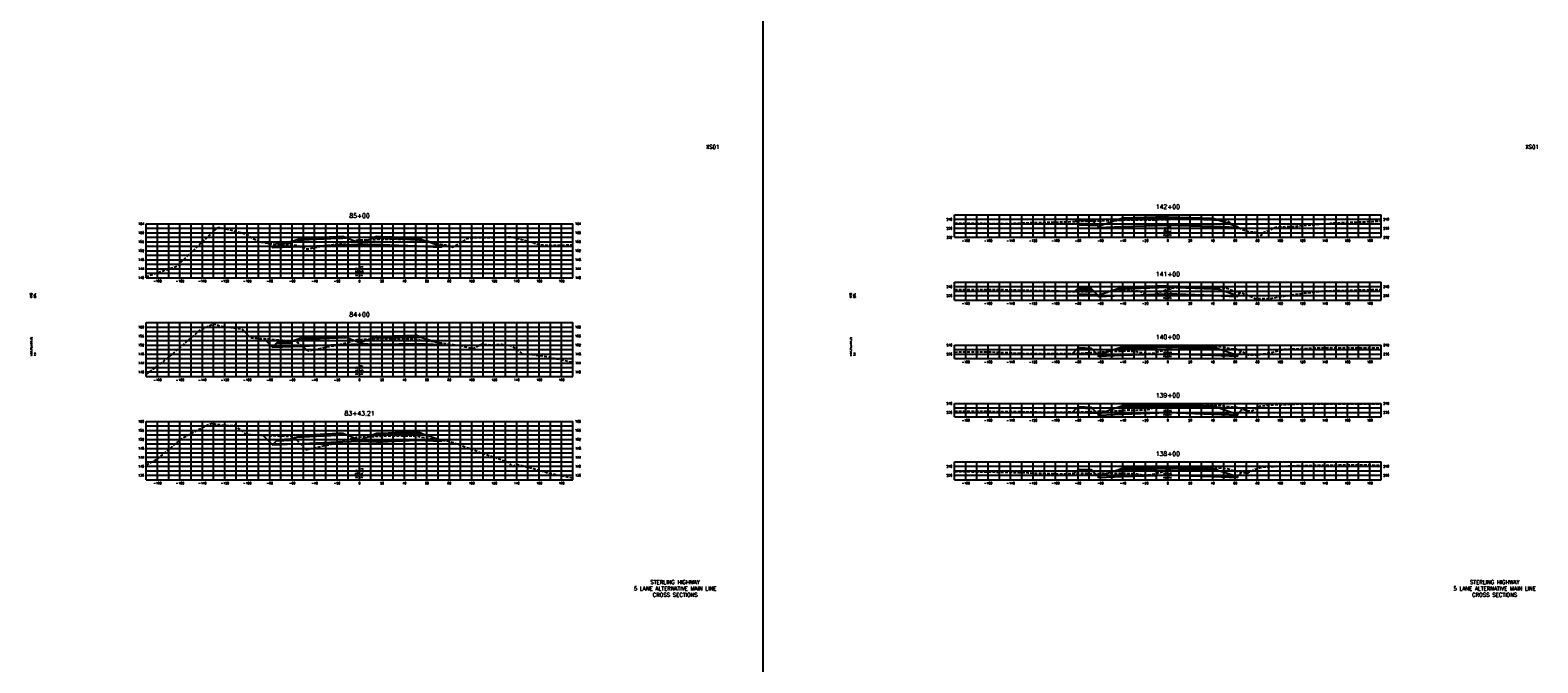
# Model space of a CAD drawing. Extents: x 37 to 10140, y -1968 to 9206.
# Tile 52 of 105: x 1497 to 2840, y 3597 to 4160. Entities that reach past the tile are written whole.
import ezdxf
from ezdxf.enums import TextEntityAlignment as Align

# ---------------------------------------------------------------- set-up
doc = ezdxf.new("R2010")
doc.units = 0
doc.header["$LTSCALE"] = 20
doc.header["$MEASUREMENT"] = 0
doc.linetypes.add('HIDDEN_050%', pattern=[0.1875, 0.125, -0.0625])
doc.layers.get('0').update_dxf_attribs({"color": 101})
for name, color, linetype in [('S-AT-TXT175', 6, 'Continuous'), ('S-AT-TXT80', 1, 'Continuous'), ('XDATUM', 3, 'Continuous'), ('XEG', 1, 'HIDDEN_050%'), ('XFG', 2, 'Continuous'), ('XGRID', 251, 'Continuous'), ('XGRIDT', 2, 'Continuous'), ('XREF-BORDER', 7, 'Continuous')]:
    doc.layers.add(name, color=color, linetype=linetype)
doc.styles.add('L100', font='simplex.shx', dxfattribs={"height": 2})
doc.styles.add('L175', font='ROMANSM.shx', dxfattribs={"height": 3.5})
doc.styles.add('L80', font='ROMANSM.shx', dxfattribs={"height": 1.6})

# ---------------------------------------------------------------- blocks, each defined once
blk = doc.blocks.new('03025_00_att1')
at = {"layer": 'S-AT-TXT175', "style": 'L175'}
for tag, p in [('NUM', (32.402, 20.822)), ('LINE1', (30.64, 1.444)), ('LINE2', (30.64, 1.161)), ('LINE3', (30.64, 0.877))]:
    blk.add_attdef(tag, text='', height=0.175, dxfattribs=at).set_placement(p, align=Align.CENTER)
at = {"layer": 'S-AT-TXT80', "style": 'L80'}
for tag, p in [('DESIGNED', (2.094, 14.201)), ('CHECKED', (2.265, 14.201)), ('DRAFTED', (2.436, 14.201)), ('PCTB', (2.094, 11.605)), ('PSCALE', (2.265, 11.605)), ('PVIEW', (2.436, 11.605))]:
    blk.add_attdef(tag, p, '', height=0.08, rotation=90, dxfattribs=at)

msp = doc.modelspace()

# ---------------------------------------------------------------- linework, layer by layer
msp.add_line((2149.1, 7231), (2149.1, -1819.5))
at = {"layer": 'XDATUM', "flags": 128}
for points in [[(2427.9, 3990), (2430, 3992.1), (2430, 3987.1), (2447.2, 3986.4), (2448, 3985.6), (2448, 3984.7), (2470, 3985.6), (2510, 3986.9), (2550, 3985.6), (2572, 3984.7), (2572, 3985.6), (2572.7, 3984.9)], [(1708.6, 3970.6), (1712.4, 3966.8), (1739, 3967.8), (1771, 3969.1), (1775, 3969.3), (1790, 3969.9), (1805, 3969.3), (1809, 3969.1), (1841, 3968.1), (1863, 3967.2), (1863, 3968.1), (1864.5, 3969.6)], [(2427, 3927.7), (2430, 3930.7), (2430, 3925.7), (2447.2, 3925), (2448, 3924.2), (2448, 3923.3), (2470, 3924.2), (2510, 3925.5), (2550, 3924.2), (2572, 3923.3), (2572, 3924.2), (2574.6, 3926.9)], [(1704.8, 3885.7), (1712.4, 3878.1), (1739, 3879.1), (1771, 3880.4), (1775, 3880.6), (1790, 3881.2), (1805, 3880.6), (1809, 3880.4), (1841, 3881), (1863, 3880.1), (1863, 3881), (1863.8, 3881.8)], [(2425.2, 3872.6), (2430, 3877.4), (2430, 3872.4), (2447.2, 3871.8), (2448, 3871), (2448, 3870.1), (2470, 3871), (2510, 3872.2), (2550, 3871), (2572, 3870.1), (2572, 3871), (2575.6, 3874.5)], [(2425.4, 3820.4), (2430, 3825), (2430, 3820), (2447.2, 3819.3), (2448, 3818.5), (2448, 3817.6), (2470, 3818.5), (2510, 3819.8), (2550, 3818.5), (2572, 3817.6), (2572, 3818.5), (2576.5, 3823)], [(1703.7, 3799.8), (1712.4, 3791.1), (1739, 3792.2), (1771, 3793.7), (1775, 3793.9), (1790, 3794.5), (1805, 3793.9), (1809, 3793.7), (1841, 3795.3), (1863, 3794.4), (1863, 3795.3), (1863, 3795.3)], [(2426.5, 3765.8), (2430, 3769.3), (2430, 3764.3), (2447.2, 3763.7), (2448, 3762.9), (2448, 3762), (2470, 3762.9), (2510, 3764.1), (2550, 3762.9), (2572, 3762), (2572, 3762.9), (2575.9, 3766.8)]]:
    msp.add_lwpolyline(points, dxfattribs=at)
at = {"layer": 'XEG', "flags": 128}
for points in [[(2320, 3988.6), (2321.5, 3988.6), (2346.7, 3988.4), (2369.7, 3988.3), (2387.6, 3989), (2389.6, 3989), (2411.4, 3989.5), (2416.1, 3989.7), (2431.9, 3990.1), (2437.4, 3990.3), (2441.5, 3990.5), (2453.3, 3990.8), (2464.2, 3991), (2474.8, 3991.5), (2476.5, 3991.6), (2483.3, 3991.6), (2483.8, 3991.6), (2496.7, 3991.5), (2498.1, 3991.6), (2499.6, 3991.6), (2509.6, 3991.9), (2510, 3991.9), (2523.2, 3992.4), (2526.3, 3992.5), (2536.6, 3992.8), (2538.3, 3992.9), (2549.3, 3992.4), (2550.9, 3992.4), (2551.9, 3992.3), (2558.8, 3991.9), (2560.9, 3991.2), (2561.5, 3991.2), (2562.4, 3990.8), (2569.6, 3986.5), (2578.6, 3981.9), (2582.2, 3981.1), (2587.7, 3980.8), (2587.8, 3980.8), (2589.2, 3978.2), (2590.1, 3976.7), (2590.2, 3976.6), (2594, 3978.3), (2594.1, 3978.5), (2595.6, 3980.4), (2599.8, 3982.1), (2606.3, 3985.1), (2614.1, 3985.4), (2625.4, 3986), (2655, 3988.5), (2658, 3988.7), (2658.7, 3988.8), (2700, 3990.4)], [(1600, 3941), (1601, 3941.2), (1627.2, 3950.3), (1648.8, 3970.7), (1664.1, 3985), (1673.2, 3982.8), (1685.4, 3979.8), (1690, 3978.4), (1691.5, 3976.9), (1701.5, 3971.7), (1705.9, 3971), (1715.1, 3969.7), (1728.5, 3969.6), (1734.1, 3968.9), (1742.5, 3965.8), (1743.8, 3965.6), (1750.1, 3966.8), (1760.6, 3968.9), (1766.8, 3969.6), (1780.6, 3971.7), (1784, 3972.7), (1786.4, 3973.2), (1788, 3973.5), (1788.7, 3973.6), (1790, 3973.6), (1791.2, 3973.7), (1796.3, 3973.8), (1800.4, 3974), (1808.5, 3974.2), (1810.4, 3974.2), (1814.6, 3974.3), (1817.9, 3974.4), (1819.6, 3974.5), (1827.9, 3974.3), (1832, 3974.2), (1847, 3973.1), (1847.5, 3973.1), (1847.7, 3973.1), (1849.5, 3972.9), (1853, 3972), (1858.3, 3970.7), (1859.1, 3970.5), (1867.1, 3969.1), (1869.8, 3968.2), (1872.8, 3967.1), (1880.5, 3971.5), (1885.9, 3975), (1892.7, 3975.7), (1896.8, 3975.8), (1910.7, 3975.9), (1925.1, 3976.3), (1934.4, 3974), (1950.1, 3969.6), (1951, 3969.5), (1961, 3968.7), (1964.4, 3968.9), (1978.6, 3969.2), (1980, 3969.2)], [(2320, 3929.5), (2331.2, 3929.5), (2361.4, 3929.4), (2381.3, 3928.9), (2391.8, 3928.6), (2398.7, 3928.6), (2405.2, 3928.6), (2418.8, 3927.9), (2423, 3927.7), (2429.8, 3927.7), (2442.8, 3927.7), (2457.6, 3928.2), (2459, 3928.2), (2460.3, 3928.3), (2474.6, 3929.2), (2482.6, 3928.4), (2483.4, 3928.3), (2484.2, 3928.1), (2492.4, 3925.1), (2492.8, 3925.1), (2497, 3924.9), (2504.2, 3927.7), (2505.1, 3928), (2510, 3929.9), (2510.5, 3930.1), (2510.9, 3930.3), (2517.7, 3931.1), (2518.3, 3931.2), (2518.9, 3931.2), (2526.2, 3931.6), (2527.2, 3931.6), (2538.5, 3931.9), (2539.5, 3931.9), (2550.7, 3931.6), (2551.4, 3931.5), (2559.3, 3931.1), (2559.6, 3931), (2562.1, 3930.8), (2562.5, 3930.7), (2570.3, 3927.4), (2574.6, 3926.9), (2574.9, 3926.8), (2576.1, 3926.4), (2587.9, 3921.5), (2599.2, 3921.3), (2599.9, 3921.3), (2600.1, 3921.3), (2624.2, 3925.3), (2637, 3926.8), (2650.4, 3928.3), (2693.1, 3929.4), (2698.1, 3929.6), (2698.6, 3929.6), (2699, 3929.6), (2700, 3929.6)], [(1600, 3853.8), (1617.4, 3867), (1648.3, 3893.5), (1654.5, 3896.4), (1660.1, 3899.1), (1665.3, 3897.1), (1680.6, 3894.8), (1684.7, 3894.6), (1691.5, 3888), (1693.2, 3886.3), (1708.7, 3885.5), (1714.2, 3884.9), (1719.2, 3884.6), (1732.8, 3883.6), (1735.2, 3882), (1744, 3874.9), (1748.9, 3875.7), (1760.3, 3878.2), (1767.5, 3879.5), (1780, 3882.4), (1784.1, 3883.9), (1785.8, 3884.4), (1787.1, 3884.7), (1787.9, 3884.9), (1790, 3884.9), (1790.5, 3885), (1795.3, 3885.2), (1803.4, 3885.4), (1807.8, 3885.5), (1810.2, 3885.6), (1815.1, 3885.7), (1818.5, 3885.8), (1820.4, 3885.8), (1828.6, 3885.6), (1832.9, 3885.5), (1836.7, 3885.4), (1840.4, 3885.2), (1842, 3884.9), (1843.4, 3884.6), (1846.7, 3884.2), (1850.9, 3883.8), (1879.3, 3879.6), (1881.7, 3879.2), (1884.2, 3878.5), (1890.5, 3877.1), (1891.9, 3877.1), (1898.7, 3880.9), (1908.7, 3880.2), (1912.3, 3880.4), (1916.3, 3880.8), (1924.3, 3879.6), (1931.3, 3875.5), (1934.7, 3872.4), (1938.5, 3872), (1954.4, 3870.2), (1980, 3864.7)], [(2320, 3873.8), (2338.1, 3874), (2353, 3873.9), (2379.5, 3872.7), (2387.8, 3872.4), (2414, 3872.5), (2417.1, 3872.4), (2436.8, 3873), (2440.7, 3873.3), (2455.5, 3874.1), (2457.2, 3874.2), (2459.1, 3874.3), (2474.1, 3874.9), (2482.5, 3874.1), (2483.3, 3874), (2484.2, 3873.9), (2490.9, 3872.5), (2491.7, 3872.5), (2497.3, 3872.9), (2506.8, 3875.5), (2508.4, 3876), (2509.2, 3876.3), (2510, 3876.6), (2513.7, 3877.9), (2517.9, 3878.3), (2518.4, 3878.4), (2519.5, 3878.4), (2526.2, 3878.7), (2527.9, 3878.8), (2538.5, 3879.3), (2540.3, 3879.2), (2550.7, 3878.8), (2555.6, 3878.6), (2558.7, 3878.4), (2561.5, 3877.8), (2562.7, 3877.5), (2564.1, 3877.1), (2566.6, 3876.6), (2568, 3876.7), (2570.1, 3876.8), (2576.5, 3874.1), (2582, 3871.3), (2583.2, 3871.3), (2590.9, 3871.2), (2595.3, 3872.3), (2601, 3873), (2613.7, 3876.2), (2631.4, 3877), (2642, 3877.4), (2649.3, 3877.4), (2690.2, 3877.6), (2700, 3877.6)], [(2320, 3821.2), (2344.7, 3821.1), (2360.8, 3820.9), (2386.3, 3820.6), (2404.3, 3820.2), (2412.9, 3820.2), (2419.8, 3820.4), (2428.9, 3820.4), (2435.7, 3820.5), (2437, 3820.5), (2439, 3820.7), (2454.9, 3821.2), (2466.8, 3821.6), (2474.1, 3822.2), (2474.9, 3822.3), (2479.3, 3822), (2484.2, 3822.3), (2487.7, 3822.3), (2489.5, 3822.2), (2490.2, 3821.3), (2493.2, 3822.9), (2494.1, 3823), (2498.4, 3824.5), (2499.2, 3824.7), (2500.6, 3824.8), (2503.2, 3825.4), (2510, 3825.6), (2511.8, 3825.7), (2515, 3825.9), (2526.1, 3826.4), (2533, 3826.7), (2538.3, 3826.9), (2545.1, 3826.6), (2550.6, 3826.5), (2557.9, 3826), (2558.7, 3826), (2565.3, 3825.2), (2565.6, 3825.2), (2572, 3824.6), (2573, 3824.2), (2576.3, 3823.1), (2581.6, 3821.4), (2584.6, 3821.2), (2585, 3821.4), (2591.6, 3825.5), (2597.7, 3826.4), (2597.9, 3826.4), (2598.2, 3826.4), (2606.3, 3826.9), (2606.5, 3826.9), (2612.8, 3827.1), (2613.4, 3827.1), (2633.7, 3827.7), (2672.9, 3827.6), (2681.9, 3827.7), (2700, 3827.7)], [(1600, 3773.4), (1610, 3778.7), (1631.9, 3796.8), (1652.7, 3808), (1659.3, 3810.7), (1661.4, 3809.5), (1676.3, 3808.2), (1678.8, 3808.6), (1680.2, 3807.3), (1688.8, 3800.6), (1692.6, 3800.3), (1709.5, 3799.5), (1727.2, 3798.8), (1730.7, 3798.5), (1733.1, 3796.6), (1742.1, 3786.8), (1745.6, 3787.6), (1760.8, 3790.8), (1764.6, 3791.7), (1779.5, 3795.5), (1780.9, 3796), (1785.2, 3797.5), (1785.6, 3797.5), (1787.2, 3797.9), (1788.9, 3798), (1790, 3798), (1794.8, 3798.3), (1804.4, 3798.7), (1807.3, 3798.8), (1809, 3798.8), (1814.9, 3799.1), (1819.3, 3799.2), (1820.6, 3799.2), (1830.4, 3799.2), (1833.1, 3799.2), (1834.7, 3799.1), (1840.6, 3799), (1841.2, 3798.9), (1843.3, 3798.4), (1849.3, 3797.4), (1850.7, 3797.2), (1856, 3796.4), (1869.6, 3794.3), (1876.7, 3792.1), (1899.8, 3783.5), (1910.4, 3780.1), (1923.5, 3775.1), (1925.2, 3773), (1926.7, 3771.8), (1928.7, 3773.2), (1929.6, 3773.6), (1932.7, 3773.2), (1952, 3768), (1954.5, 3767.2), (1957.9, 3766.2), (1980, 3761.6)], [(2320, 3767.3), (2329.5, 3767.3), (2336.3, 3767.2), (2351.2, 3767), (2384.4, 3766.4), (2385.7, 3766.1), (2398.8, 3765.8), (2416, 3765.2), (2419.9, 3765.6), (2431.4, 3766), (2439, 3765.9), (2441.7, 3765.6), (2452.1, 3765.8), (2458.6, 3766.2), (2463.8, 3765.9), (2469.7, 3766), (2476.1, 3765.7), (2481, 3765.6), (2484.8, 3764.9), (2488.9, 3764.3), (2490.5, 3764.3), (2493.2, 3764.3), (2499.1, 3765.6), (2504.2, 3766.9), (2509.8, 3768.7), (2510, 3768.7), (2514.3, 3769.7), (2516.2, 3770.1), (2518.3, 3770.3), (2522.7, 3770.5), (2526, 3770.6), (2533.8, 3770.8), (2538.2, 3771), (2546, 3770.8), (2550.3, 3770.7), (2553.1, 3770.6), (2558.2, 3770.4), (2561.9, 3770), (2564, 3769.8), (2567.4, 3768.6), (2569.8, 3768), (2577.6, 3766.5), (2580.9, 3765.7), (2583.2, 3767.1), (2587.6, 3769.5), (2589.7, 3770), (2591.6, 3770.6), (2594.2, 3771.2), (2596.2, 3771.4), (2603.8, 3771.9), (2607, 3772), (2616.5, 3772.4), (2625.4, 3772.6), (2640.7, 3772.9), (2673.5, 3773.4), (2700, 3773.1)]]:
    msp.add_lwpolyline(points, dxfattribs=at)
at = {"layer": 'XFG', "flags": 128}
for points in [[(2430, 3992.1), (2430, 3992.1), (2427.9, 3990)], [(2430, 3992.1), (2430, 3991.1), (2443, 3990.6), (2442, 3991.6), (2441, 3991.7), (2441, 3991.3), (2431, 3991.7), (2431, 3992.1), (2430, 3992.1)], [(2430, 3991.1), (2430, 3987.1), (2447.2, 3986.4), (2443, 3990.6), (2430, 3991.1)], [(2431, 3992.1), (2431, 3991.7), (2441, 3991.3), (2441, 3991.7), (2431, 3992.1)], [(2510, 3992.9), (2470, 3991.6), (2465.4, 3991.4), (2448, 3985.6), (2448, 3984.7), (2470, 3985.6), (2510, 3986.9)], [(2510, 3993.2), (2470, 3991.9), (2470, 3992.9), (2465.4, 3991.4), (2470, 3991.6), (2510, 3992.9)], [(2510, 3994.2), (2470, 3992.9), (2470, 3992.6), (2510, 3993.9)], [(2510, 3993.9), (2470, 3992.6), (2470, 3991.9), (2510, 3993.2)], [(2510, 3994.2), (2550, 3992.9), (2550, 3992.6), (2510, 3993.9)], [(2510, 3993.9), (2550, 3992.6), (2550, 3991.9), (2510, 3993.2)], [(2510, 3993.2), (2550, 3991.9), (2550, 3992.9), (2554.6, 3991.4), (2550, 3991.6), (2510, 3992.9)], [(2510, 3992.9), (2550, 3991.6), (2554.6, 3991.4), (2572, 3985.6), (2572, 3984.7), (2550, 3985.6), (2510, 3986.9)], [(1775, 3975.6), (1771, 3975.4), (1739, 3974.2), (1739, 3975.2), (1734.4, 3973.6), (1739, 3973.8), (1771, 3975.1), (1775, 3975.3), (1778, 3975.4), (1775, 3976.6), (1775, 3975.6)], [(1775, 3976.6), (1771, 3976.4), (1739, 3975.2), (1739, 3974.8), (1771, 3976.1), (1775, 3976.3), (1775, 3976.6)], [(1775, 3976.3), (1771, 3976.1), (1739, 3974.8), (1739, 3974.2), (1771, 3975.4), (1775, 3975.6), (1775, 3976.3)], [(1805, 3976.6), (1802, 3975.4), (1805, 3975.3), (1809, 3975.1), (1841, 3974.1), (1845.6, 3973.9), (1841, 3975.4), (1841, 3974.4), (1809, 3975.4), (1805, 3975.6), (1805, 3976.6)], [(1805, 3976.6), (1805, 3976.3), (1809, 3976.1), (1841, 3975.1), (1841, 3975.4), (1809, 3976.4), (1805, 3976.6)], [(1805, 3976.3), (1805, 3975.6), (1809, 3975.4), (1841, 3974.4), (1841, 3975.1), (1809, 3976.1), (1805, 3976.3)], [(2448, 3985.6), (2447.2, 3986.4)], [(2572, 3985.6), (2572, 3985.6), (2572.7, 3984.9)], [(1712.4, 3966.8), (1712.4, 3966.8), (1708.6, 3970.6)], [(1790, 3970.6), (1778, 3975.4), (1775, 3975.3), (1771, 3975.1), (1739, 3973.8), (1734.4, 3973.6), (1729, 3971.8), (1729, 3970.8), (1716, 3970.3), (1712.4, 3966.8), (1739, 3967.8), (1771, 3969.1), (1775, 3969.3), (1790, 3969.9), (1790, 3970.6)], [(1729, 3971.8), (1728, 3971.8), (1728, 3971.4), (1718, 3971), (1718, 3971.4), (1717, 3971.3), (1716, 3970.3), (1729, 3970.8), (1729, 3971.8)], [(1728, 3971.8), (1718, 3971.4), (1718, 3971), (1728, 3971.4), (1728, 3971.8)], [(1790, 3970.6), (1802, 3975.4), (1805, 3975.3), (1809, 3975.1), (1841, 3974.1), (1845.6, 3973.9), (1863, 3968.1), (1863, 3967.2), (1841, 3968.1), (1809, 3969.1), (1805, 3969.3), (1790, 3969.9)], [(1863, 3968.1), (1863, 3968.1), (1864.5, 3969.6)], [(2430, 3930.7), (2430, 3930.7), (2427, 3927.7)], [(2430, 3930.7), (2430, 3929.7), (2443, 3929.2), (2442, 3930.2), (2441, 3930.3), (2441, 3929.9), (2431, 3930.3), (2431, 3930.7), (2430, 3930.7)], [(2430, 3929.7), (2430, 3925.7), (2447.2, 3925), (2443, 3929.2), (2430, 3929.7)], [(2431, 3930.7), (2431, 3930.3), (2441, 3929.9), (2441, 3930.3), (2431, 3930.7)], [(2448, 3924.2), (2447.2, 3925)], [(2510, 3931.5), (2470, 3930.2), (2465.4, 3930), (2448, 3924.2), (2448, 3923.3), (2470, 3924.2), (2510, 3925.5)], [(2510, 3931.8), (2470, 3930.5), (2470, 3931.5), (2465.4, 3930), (2470, 3930.2), (2510, 3931.5)], [(2510, 3932.8), (2470, 3931.5), (2470, 3931.2), (2510, 3932.5)], [(2510, 3932.5), (2470, 3931.2), (2470, 3930.5), (2510, 3931.8)], [(2510, 3932.8), (2550, 3931.5), (2550, 3931.2), (2510, 3932.5)], [(2510, 3932.5), (2550, 3931.2), (2550, 3930.5), (2510, 3931.8)], [(2510, 3931.8), (2550, 3930.5), (2550, 3931.5), (2554.6, 3930), (2550, 3930.2), (2510, 3931.5)], [(2510, 3931.5), (2550, 3930.2), (2554.6, 3930), (2572, 3924.2), (2572, 3923.3), (2550, 3924.2), (2510, 3925.5)], [(2572, 3924.2), (2572, 3924.2), (2574.6, 3926.9)], [(1712.4, 3878.1), (1712.4, 3878.1), (1704.8, 3885.7)], [(1790, 3881.9), (1778, 3886.7), (1775, 3886.6), (1771, 3886.4), (1739, 3885.1), (1734.4, 3884.9), (1729, 3883.1), (1729, 3882.1), (1716, 3881.6), (1712.4, 3878.1), (1739, 3879.1), (1771, 3880.4), (1775, 3880.6), (1790, 3881.2), (1790, 3881.9)], [(1729, 3883.1), (1728, 3883.1), (1728, 3882.7), (1718, 3882.3), (1718, 3882.7), (1717, 3882.6), (1716, 3881.6), (1729, 3882.1), (1729, 3883.1)], [(1728, 3883.1), (1718, 3882.7), (1718, 3882.3), (1728, 3882.7), (1728, 3883.1)], [(1775, 3886.9), (1771, 3886.7), (1739, 3885.5), (1739, 3886.5), (1734.4, 3884.9), (1739, 3885.1), (1771, 3886.4), (1775, 3886.6), (1778, 3886.7), (1775, 3887.9), (1775, 3886.9)], [(1775, 3887.9), (1771, 3887.7), (1739, 3886.5), (1739, 3886.1), (1771, 3887.4), (1775, 3887.6), (1775, 3887.9)], [(1775, 3887.6), (1771, 3887.4), (1739, 3886.1), (1739, 3885.5), (1771, 3886.7), (1775, 3886.9), (1775, 3887.6)], [(1790, 3881.9), (1802, 3886.7), (1805, 3886.6), (1809, 3886.4), (1841, 3887), (1845.6, 3886.8), (1863, 3881), (1863, 3880.1), (1841, 3881), (1809, 3880.4), (1805, 3880.6), (1790, 3881.2)], [(1805, 3887.9), (1802, 3886.7), (1805, 3886.6), (1809, 3886.4), (1841, 3887), (1845.6, 3886.8), (1841, 3888.4), (1841, 3887.4), (1809, 3886.7), (1805, 3886.9), (1805, 3887.9)], [(1805, 3887.9), (1805, 3887.6), (1809, 3887.4), (1841, 3888), (1841, 3888.4), (1809, 3887.7), (1805, 3887.9)], [(1805, 3887.6), (1805, 3886.9), (1809, 3886.7), (1841, 3887.4), (1841, 3888), (1809, 3887.4), (1805, 3887.6)], [(1863, 3881), (1863, 3881), (1863.8, 3881.8)], [(2430, 3877.4), (2430, 3877.4), (2425.2, 3872.6)], [(2430, 3877.4), (2430, 3876.4), (2443, 3875.9), (2442, 3877), (2441, 3877), (2441, 3876.7), (2431, 3877.1), (2431, 3877.4), (2430, 3877.4)], [(2430, 3876.4), (2430, 3872.4), (2447.2, 3871.8), (2443, 3875.9), (2430, 3876.4)], [(2431, 3877.4), (2431, 3877.1), (2441, 3876.7), (2441, 3877), (2431, 3877.4)], [(2448, 3871), (2447.2, 3871.8)], [(2510, 3878.2), (2470, 3877), (2465.4, 3876.8), (2448, 3871), (2448, 3870.1), (2470, 3871), (2510, 3872.2)], [(2510, 3878.6), (2470, 3877.3), (2470, 3878.3), (2465.4, 3876.8), (2470, 3877), (2510, 3878.2)], [(2510, 3879.6), (2470, 3878.3), (2470, 3878), (2510, 3879.2)], [(2510, 3879.2), (2470, 3878), (2470, 3877.3), (2510, 3878.6)], [(2510, 3879.6), (2550, 3878.3), (2550, 3878), (2510, 3879.2)], [(2510, 3879.2), (2550, 3878), (2550, 3877.3), (2510, 3878.6)], [(2510, 3878.6), (2550, 3877.3), (2550, 3878.3), (2554.6, 3876.8), (2550, 3877), (2510, 3878.2)], [(2510, 3878.2), (2550, 3877), (2554.6, 3876.8), (2572, 3871), (2572, 3870.1), (2550, 3871), (2510, 3872.2)], [(2572, 3871), (2572, 3871), (2575.6, 3874.5)], [(2430, 3825), (2430, 3825), (2425.4, 3820.4)], [(2430, 3825), (2430, 3824), (2443, 3823.4), (2442, 3824.5), (2441, 3824.5), (2441, 3824.2), (2431, 3824.6), (2431, 3824.9), (2430, 3825)], [(2430, 3824), (2430, 3820), (2447.2, 3819.3), (2443, 3823.4), (2430, 3824)], [(2431, 3824.9), (2431, 3824.6), (2441, 3824.2), (2441, 3824.5), (2431, 3824.9)], [(2448, 3818.5), (2447.2, 3819.3)], [(2510, 3825.8), (2470, 3824.5), (2465.4, 3824.3), (2448, 3818.5), (2448, 3817.6), (2470, 3818.5), (2510, 3819.8)], [(2510, 3826.1), (2470, 3824.8), (2470, 3825.8), (2465.4, 3824.3), (2470, 3824.5), (2510, 3825.8)], [(2510, 3827.1), (2470, 3825.8), (2470, 3825.5), (2510, 3826.8)], [(2510, 3826.8), (2470, 3825.5), (2470, 3824.8), (2510, 3826.1)], [(2510, 3827.1), (2550, 3825.8), (2550, 3825.5), (2510, 3826.8)], [(2510, 3826.8), (2550, 3825.5), (2550, 3824.8), (2510, 3826.1)], [(2510, 3826.1), (2550, 3824.8), (2550, 3825.8), (2554.6, 3824.3), (2550, 3824.5), (2510, 3825.8)], [(2510, 3825.8), (2550, 3824.5), (2554.6, 3824.3), (2572, 3818.5), (2572, 3817.6), (2550, 3818.5), (2510, 3819.8)], [(2572, 3818.5), (2572, 3818.5), (2576.5, 3823)], [(1775, 3800.2), (1771, 3800.1), (1739, 3798.5), (1739, 3799.5), (1734.4, 3798), (1739, 3798.2), (1771, 3799.7), (1775, 3799.9), (1778, 3800), (1775, 3801.2), (1775, 3800.2)], [(1775, 3801.2), (1771, 3801.1), (1739, 3799.5), (1739, 3799.2), (1771, 3800.7), (1775, 3800.9), (1775, 3801.2)], [(1775, 3800.9), (1771, 3800.7), (1739, 3799.2), (1739, 3798.5), (1771, 3800.1), (1775, 3800.2), (1775, 3800.9)], [(1790, 3795.2), (1802, 3800), (1805, 3799.9), (1809, 3799.7), (1841, 3801.3), (1845.6, 3801.1), (1863, 3795.3), (1863, 3794.4), (1841, 3795.3), (1809, 3793.7), (1805, 3793.9), (1790, 3794.5)], [(1805, 3801.2), (1802, 3800), (1805, 3799.9), (1809, 3799.7), (1841, 3801.3), (1845.6, 3801.1), (1841, 3802.6), (1841, 3801.6), (1809, 3800.1), (1805, 3800.2), (1805, 3801.2)], [(1805, 3801.2), (1805, 3800.9), (1809, 3800.7), (1841, 3802.3), (1841, 3802.6), (1809, 3801.1), (1805, 3801.2)], [(1805, 3800.9), (1805, 3800.2), (1809, 3800.1), (1841, 3801.6), (1841, 3802.3), (1809, 3800.7), (1805, 3800.9)], [(1712.4, 3791.1), (1712.4, 3791.1), (1703.7, 3799.8)], [(1790, 3795.2), (1778, 3800), (1775, 3799.9), (1771, 3799.7), (1739, 3798.2), (1734.4, 3798), (1729, 3796.2), (1729, 3795.2), (1716, 3794.7), (1712.4, 3791.1), (1739, 3792.2), (1771, 3793.7), (1775, 3793.9), (1790, 3794.5), (1790, 3795.2)], [(1729, 3796.2), (1728, 3796.1), (1728, 3795.8), (1718, 3795.4), (1718, 3795.7), (1717, 3795.7), (1716, 3794.7), (1729, 3795.2), (1729, 3796.2)], [(1728, 3796.1), (1718, 3795.7), (1718, 3795.4), (1728, 3795.8), (1728, 3796.1)], [(1863, 3795.3), (1863, 3795.3), (1863, 3795.3)], [(2430, 3769.3), (2430, 3769.3), (2426.5, 3765.8)], [(2430, 3769.3), (2430, 3768.3), (2443, 3767.8), (2442, 3768.9), (2441, 3768.9), (2441, 3768.6), (2431, 3769), (2431, 3769.3), (2430, 3769.3)], [(2430, 3768.3), (2430, 3764.3), (2447.2, 3763.7), (2443, 3767.8), (2430, 3768.3)], [(2431, 3769.3), (2431, 3769), (2441, 3768.6), (2441, 3768.9), (2431, 3769.3)], [(2448, 3762.9), (2447.2, 3763.7)], [(2510, 3770.1), (2470, 3768.9), (2465.4, 3768.7), (2448, 3762.9), (2448, 3762), (2470, 3762.9), (2510, 3764.1)], [(2510, 3770.5), (2470, 3769.2), (2470, 3770.2), (2465.4, 3768.7), (2470, 3768.9), (2510, 3770.1)], [(2510, 3771.5), (2470, 3770.2), (2470, 3769.9), (2510, 3771.1)], [(2510, 3771.1), (2470, 3769.9), (2470, 3769.2), (2510, 3770.5)], [(2510, 3771.5), (2550, 3770.2), (2550, 3769.9), (2510, 3771.1)], [(2510, 3771.1), (2550, 3769.9), (2550, 3769.2), (2510, 3770.5)], [(2510, 3770.5), (2550, 3769.2), (2550, 3770.2), (2554.6, 3768.7), (2550, 3768.9), (2510, 3770.1)], [(2510, 3770.1), (2550, 3768.9), (2554.6, 3768.7), (2572, 3762.9), (2572, 3762), (2550, 3762.9), (2510, 3764.1)], [(2572, 3762.9), (2572, 3762.9), (2575.9, 3766.8)]]:
    msp.add_lwpolyline(points, dxfattribs=at)
at = {"layer": 'XGRID'}
for p, q in [((2320, 3976), (2320, 3996)), ((2320, 3996), (2700, 3996)), ((2320, 3992), (2700, 3992)), ((2330, 3976), (2330, 3996)), ((2340, 3976), (2340, 3996)), ((2350, 3976), (2350, 3996)), ((2360, 3976), (2360, 3996)), ((2370, 3976), (2370, 3996)), ((2380, 3976), (2380, 3996)), ((2390, 3976), (2390, 3996)), ((2400, 3976), (2400, 3996)), ((2410, 3976), (2410, 3996)), ((2420, 3976), (2420, 3996)), ((2430, 3976), (2430, 3996)), ((2440, 3976), (2440, 3996)), ((2450, 3976), (2450, 3996)), ((2460, 3976), (2460, 3996)), ((2470, 3976), (2470, 3996)), ((2480, 3976), (2480, 3996)), ((2490, 3976), (2490, 3996)), ((2500, 3976), (2500, 3996)), ((2510, 3976), (2510, 3996)), ((2520, 3976), (2520, 3996)), ((2530, 3976), (2530, 3996)), ((2540, 3976), (2540, 3996)), ((2550, 3976), (2550, 3996)), ((2560, 3976), (2560, 3996)), ((2570, 3976), (2570, 3996)), ((2580, 3976), (2580, 3996)), ((2590, 3976), (2590, 3996)), ((2600, 3976), (2600, 3996)), ((2610, 3976), (2610, 3996)), ((2620, 3976), (2620, 3996)), ((2630, 3976), (2630, 3996)), ((2640, 3976), (2640, 3996)), ((2650, 3976), (2650, 3996)), ((2660, 3976), (2660, 3996)), ((2670, 3976), (2670, 3996)), ((2680, 3976), (2680, 3996)), ((2690, 3976), (2690, 3996)), ((2700, 3976), (2700, 3996)), ((1600, 3940), (1600, 3988)), ((1600, 3988), (1980, 3988)), ((1600, 3984), (1980, 3984)), ((1600, 3980), (1980, 3980)), ((1600, 3976), (1980, 3976)), ((1610, 3940), (1610, 3988)), ((1620, 3940), (1620, 3988)), ((1630, 3940), (1630, 3988)), ((1640, 3940), (1640, 3988)), ((1650, 3940), (1650, 3988)), ((1660, 3940), (1660, 3988)), ((1670, 3940), (1670, 3988)), ((1680, 3940), (1680, 3988)), ((1690, 3940), (1690, 3988)), ((1700, 3940), (1700, 3988)), ((1710, 3940), (1710, 3988)), ((1720, 3940), (1720, 3988)), ((1730, 3940), (1730, 3988)), ((1740, 3940), (1740, 3988)), ((1750, 3940), (1750, 3988)), ((1760, 3940), (1760, 3988)), ((1770, 3940), (1770, 3988)), ((1780, 3940), (1780, 3988)), ((1790, 3940), (1790, 3988)), ((1800, 3940), (1800, 3988)), ((1810, 3940), (1810, 3988)), ((1820, 3940), (1820, 3988)), ((1830, 3940), (1830, 3988)), ((1840, 3940), (1840, 3988)), ((1850, 3940), (1850, 3988)), ((1860, 3940), (1860, 3988)), ((1870, 3940), (1870, 3988)), ((1880, 3940), (1880, 3988)), ((1890, 3940), (1890, 3988)), ((1900, 3940), (1900, 3988)), ((1910, 3940), (1910, 3988)), ((1920, 3940), (1920, 3988)), ((1930, 3940), (1930, 3988)), ((1940, 3940), (1940, 3988)), ((1950, 3940), (1950, 3988)), ((1960, 3940), (1960, 3988)), ((1970, 3940), (1970, 3988)), ((1980, 3940), (1980, 3988)), ((2320, 3988), (2700, 3988)), ((2320, 3984), (2700, 3984)), ((2320, 3980), (2700, 3980)), ((2320, 3976), (2700, 3976)), ((1600, 3972), (1980, 3972)), ((1600, 3968), (1980, 3968)), ((1600, 3964), (1980, 3964)), ((1600, 3960), (1980, 3960)), ((1600, 3956), (1980, 3956)), ((1600, 3952), (1980, 3952)), ((1600, 3948), (1980, 3948)), ((1600, 3944), (1980, 3944)), ((1600, 3940), (1980, 3940)), ((2320, 3920), (2320, 3936)), ((2320, 3936), (2700, 3936)), ((2330, 3920), (2330, 3936)), ((2340, 3920), (2340, 3936)), ((2350, 3920), (2350, 3936)), ((2360, 3920), (2360, 3936)), ((2370, 3920), (2370, 3936)), ((2380, 3920), (2380, 3936)), ((2390, 3920), (2390, 3936)), ((2400, 3920), (2400, 3936)), ((2410, 3920), (2410, 3936)), ((2420, 3920), (2420, 3936)), ((2430, 3920), (2430, 3936)), ((2440, 3920), (2440, 3936)), ((2450, 3920), (2450, 3936)), ((2460, 3920), (2460, 3936)), ((2470, 3920), (2470, 3936)), ((2480, 3920), (2480, 3936)), ((2490, 3920), (2490, 3936)), ((2500, 3920), (2500, 3936)), ((2510, 3920), (2510, 3936)), ((2520, 3920), (2520, 3936)), ((2530, 3920), (2530, 3936)), ((2540, 3920), (2540, 3936)), ((2550, 3920), (2550, 3936)), ((2560, 3920), (2560, 3936)), ((2570, 3920), (2570, 3936)), ((2580, 3920), (2580, 3936)), ((2590, 3920), (2590, 3936)), ((2600, 3920), (2600, 3936)), ((2610, 3920), (2610, 3936)), ((2620, 3920), (2620, 3936)), ((2630, 3920), (2630, 3936)), ((2640, 3920), (2640, 3936)), ((2650, 3920), (2650, 3936)), ((2660, 3920), (2660, 3936)), ((2670, 3920), (2670, 3936)), ((2680, 3920), (2680, 3936)), ((2690, 3920), (2690, 3936)), ((2700, 3920), (2700, 3936)), ((2320, 3932), (2700, 3932)), ((2320, 3928), (2700, 3928)), ((2320, 3924), (2700, 3924)), ((2320, 3920), (2700, 3920)), ((1600, 3852), (1600, 3900)), ((1600, 3900), (1980, 3900)), ((1600, 3896), (1980, 3896)), ((1610, 3852), (1610, 3900)), ((1620, 3852), (1620, 3900)), ((1630, 3852), (1630, 3900)), ((1640, 3852), (1640, 3900)), ((1650, 3852), (1650, 3900)), ((1660, 3852), (1660, 3900)), ((1670, 3852), (1670, 3900)), ((1680, 3852), (1680, 3900)), ((1690, 3852), (1690, 3900)), ((1700, 3852), (1700, 3900)), ((1710, 3852), (1710, 3900)), ((1720, 3852), (1720, 3900)), ((1730, 3852), (1730, 3900)), ((1740, 3852), (1740, 3900)), ((1750, 3852), (1750, 3900)), ((1760, 3852), (1760, 3900)), ((1770, 3852), (1770, 3900)), ((1780, 3852), (1780, 3900)), ((1790, 3852), (1790, 3900)), ((1800, 3852), (1800, 3900)), ((1810, 3852), (1810, 3900)), ((1820, 3852), (1820, 3900)), ((1830, 3852), (1830, 3900)), ((1840, 3852), (1840, 3900)), ((1850, 3852), (1850, 3900)), ((1860, 3852), (1860, 3900)), ((1870, 3852), (1870, 3900)), ((1880, 3852), (1880, 3900)), ((1890, 3852), (1890, 3900)), ((1900, 3852), (1900, 3900)), ((1910, 3852), (1910, 3900)), ((1920, 3852), (1920, 3900)), ((1930, 3852), (1930, 3900)), ((1940, 3852), (1940, 3900)), ((1950, 3852), (1950, 3900)), ((1960, 3852), (1960, 3900)), ((1970, 3852), (1970, 3900)), ((1980, 3852), (1980, 3900)), ((1600, 3892), (1980, 3892)), ((1600, 3888), (1980, 3888)), ((1600, 3884), (1980, 3884)), ((1600, 3880), (1980, 3880)), ((1600, 3876), (1980, 3876)), ((1600, 3872), (1980, 3872)), ((1600, 3868), (1980, 3868)), ((2320, 3868), (2320, 3880)), ((2320, 3880), (2700, 3880)), ((2320, 3876), (2700, 3876)), ((2320, 3872), (2700, 3872)), ((2320, 3868), (2700, 3868)), ((2330, 3868), (2330, 3880)), ((2340, 3868), (2340, 3880)), ((2350, 3868), (2350, 3880)), ((2360, 3868), (2360, 3880)), ((2370, 3868), (2370, 3880)), ((2380, 3868), (2380, 3880)), ((2390, 3868), (2390, 3880)), ((2400, 3868), (2400, 3880)), ((2410, 3868), (2410, 3880)), ((2420, 3868), (2420, 3880)), ((2430, 3868), (2430, 3880)), ((2440, 3868), (2440, 3880)), ((2450, 3868), (2450, 3880)), ((2460, 3868), (2460, 3880)), ((2470, 3868), (2470, 3880)), ((2480, 3868), (2480, 3880)), ((2490, 3868), (2490, 3880)), ((2500, 3868), (2500, 3880)), ((2510, 3868), (2510, 3880)), ((2520, 3868), (2520, 3880)), ((2530, 3868), (2530, 3880)), ((2540, 3868), (2540, 3880)), ((2550, 3868), (2550, 3880)), ((2560, 3868), (2560, 3880)), ((2570, 3868), (2570, 3880)), ((2580, 3868), (2580, 3880)), ((2590, 3868), (2590, 3880)), ((2600, 3868), (2600, 3880)), ((2610, 3868), (2610, 3880)), ((2620, 3868), (2620, 3880)), ((2630, 3868), (2630, 3880)), ((2640, 3868), (2640, 3880)), ((2650, 3868), (2650, 3880)), ((2660, 3868), (2660, 3880)), ((2670, 3868), (2670, 3880)), ((2680, 3868), (2680, 3880)), ((2690, 3868), (2690, 3880)), ((2700, 3868), (2700, 3880)), ((1600, 3864), (1980, 3864)), ((1600, 3860), (1980, 3860)), ((1600, 3856), (1980, 3856)), ((1600, 3852), (1980, 3852)), ((2320, 3816), (2320, 3828)), ((2320, 3828), (2700, 3828)), ((2330, 3816), (2330, 3828)), ((2340, 3816), (2340, 3828)), ((2350, 3816), (2350, 3828)), ((2360, 3816), (2360, 3828)), ((2370, 3816), (2370, 3828)), ((2380, 3816), (2380, 3828)), ((2390, 3816), (2390, 3828)), ((2400, 3816), (2400, 3828)), ((2410, 3816), (2410, 3828)), ((2420, 3816), (2420, 3828)), ((2430, 3816), (2430, 3828)), ((2440, 3816), (2440, 3828)), ((2450, 3816), (2450, 3828)), ((2460, 3816), (2460, 3828)), ((2470, 3816), (2470, 3828)), ((2480, 3816), (2480, 3828)), ((2490, 3816), (2490, 3828)), ((2500, 3816), (2500, 3828)), ((2510, 3816), (2510, 3828)), ((2520, 3816), (2520, 3828)), ((2530, 3816), (2530, 3828)), ((2540, 3816), (2540, 3828)), ((2550, 3816), (2550, 3828)), ((2560, 3816), (2560, 3828)), ((2570, 3816), (2570, 3828)), ((2580, 3816), (2580, 3828)), ((2590, 3816), (2590, 3828)), ((2600, 3816), (2600, 3828)), ((2610, 3816), (2610, 3828)), ((2620, 3816), (2620, 3828)), ((2630, 3816), (2630, 3828)), ((2640, 3816), (2640, 3828)), ((2650, 3816), (2650, 3828)), ((2660, 3816), (2660, 3828)), ((2670, 3816), (2670, 3828)), ((2680, 3816), (2680, 3828)), ((2690, 3816), (2690, 3828)), ((2700, 3816), (2700, 3828)), ((2320, 3824), (2700, 3824)), ((2320, 3820), (2700, 3820)), ((2320, 3816), (2700, 3816)), ((1600, 3760), (1600, 3812)), ((1600, 3812), (1980, 3812)), ((1600, 3808), (1980, 3808)), ((1600, 3804), (1980, 3804)), ((1610, 3760), (1610, 3812)), ((1620, 3760), (1620, 3812)), ((1630, 3760), (1630, 3812)), ((1640, 3760), (1640, 3812)), ((1650, 3760), (1650, 3812)), ((1660, 3760), (1660, 3812)), ((1670, 3760), (1670, 3812)), ((1680, 3760), (1680, 3812)), ((1690, 3760), (1690, 3812)), ((1700, 3760), (1700, 3812)), ((1710, 3760), (1710, 3812)), ((1720, 3760), (1720, 3812)), ((1730, 3760), (1730, 3812)), ((1740, 3760), (1740, 3812)), ((1750, 3760), (1750, 3812)), ((1760, 3760), (1760, 3812)), ((1770, 3760), (1770, 3812)), ((1780, 3760), (1780, 3812)), ((1790, 3760), (1790, 3812)), ((1800, 3760), (1800, 3812)), ((1810, 3760), (1810, 3812)), ((1820, 3760), (1820, 3812)), ((1830, 3760), (1830, 3812)), ((1840, 3760), (1840, 3812)), ((1850, 3760), (1850, 3812)), ((1860, 3760), (1860, 3812)), ((1870, 3760), (1870, 3812)), ((1880, 3760), (1880, 3812)), ((1890, 3760), (1890, 3812)), ((1900, 3760), (1900, 3812)), ((1910, 3760), (1910, 3812)), ((1920, 3760), (1920, 3812)), ((1930, 3760), (1930, 3812)), ((1940, 3760), (1940, 3812)), ((1950, 3760), (1950, 3812)), ((1960, 3760), (1960, 3812)), ((1970, 3760), (1970, 3812)), ((1980, 3760), (1980, 3812)), ((1600, 3800), (1980, 3800)), ((1600, 3796), (1980, 3796)), ((1600, 3792), (1980, 3792)), ((1600, 3788), (1980, 3788)), ((1600, 3784), (1980, 3784)), ((1600, 3780), (1980, 3780)), ((1600, 3776), (1980, 3776)), ((2320, 3760), (2320, 3776)), ((2320, 3776), (2700, 3776)), ((2330, 3760), (2330, 3776)), ((2340, 3760), (2340, 3776)), ((2350, 3760), (2350, 3776)), ((2360, 3760), (2360, 3776)), ((2370, 3760), (2370, 3776)), ((2380, 3760), (2380, 3776)), ((2390, 3760), (2390, 3776)), ((2400, 3760), (2400, 3776)), ((2410, 3760), (2410, 3776)), ((2420, 3760), (2420, 3776)), ((2430, 3760), (2430, 3776)), ((2440, 3760), (2440, 3776)), ((2450, 3760), (2450, 3776)), ((2460, 3760), (2460, 3776)), ((2470, 3760), (2470, 3776)), ((2480, 3760), (2480, 3776)), ((2490, 3760), (2490, 3776)), ((2500, 3760), (2500, 3776)), ((2510, 3760), (2510, 3776)), ((2520, 3760), (2520, 3776)), ((2530, 3760), (2530, 3776)), ((2540, 3760), (2540, 3776)), ((2550, 3760), (2550, 3776)), ((2560, 3760), (2560, 3776)), ((2570, 3760), (2570, 3776)), ((2580, 3760), (2580, 3776)), ((2590, 3760), (2590, 3776)), ((2600, 3760), (2600, 3776)), ((2610, 3760), (2610, 3776)), ((2620, 3760), (2620, 3776)), ((2630, 3760), (2630, 3776)), ((2640, 3760), (2640, 3776)), ((2650, 3760), (2650, 3776)), ((2660, 3760), (2660, 3776)), ((2670, 3760), (2670, 3776)), ((2680, 3760), (2680, 3776)), ((2690, 3760), (2690, 3776)), ((2700, 3760), (2700, 3776)), ((1600, 3772), (1980, 3772)), ((1600, 3768), (1980, 3768)), ((1600, 3764), (1980, 3764)), ((2320, 3772), (2700, 3772)), ((2320, 3768), (2700, 3768)), ((2320, 3764), (2700, 3764)), ((1600, 3760), (1980, 3760)), ((2320, 3760), (2700, 3760))]:
    msp.add_line(p, q, dxfattribs=at)

# ---------------------------------------------------------------- block references
at = {"layer": 'XREF-BORDER'}
ref = msp.add_blockref('03025_00_att1', (1456.4, 3638.2), dxfattribs=dict(at, xscale=20, yscale=20, zscale=20))
ref.add_attrib('LINE1', 'STERLING HIGHWAY', dxfattribs={"layer": 'S-AT-TXT175', "height": 3.5, "style": 'L175'}).set_placement((2071.1, 3667.1), align=Align.CENTER)
ref.add_attrib('LINE2', '5 LANE ALTERNATIVE MAIN LINE', dxfattribs={"layer": 'S-AT-TXT175', "height": 3.5, "style": 'L175'}).set_placement((2071.1, 3661.4), align=Align.CENTER)
ref.add_attrib('LINE3', 'CROSS SECTIONS', dxfattribs={"layer": 'S-AT-TXT175', "height": 3.5, "style": 'L175'}).set_placement((2071.1, 3655.8), align=Align.CENTER)
ref.add_attrib('NUM', 'XS01', dxfattribs={"layer": 'S-AT-TXT175', "height": 3.5, "style": 'L175'}).set_placement((2104.5, 4054.7), align=Align.CENTER)
ref.add_attrib('DESIGNED', 'CAB', (1498.3, 3922.2), dxfattribs={"layer": 'S-AT-TXT80', "height": 1.6, "rotation": 90, "style": 'L80'})
ref.add_attrib('CHECKED', 'DRL', (1501.7, 3922.2), dxfattribs={"layer": 'S-AT-TXT80', "height": 1.6, "rotation": 90, "style": 'L80'})
ref.add_attrib('PCTB', 'adot_hs,adot_fs', (1498.3, 3870.3), dxfattribs={"layer": 'S-AT-TXT80', "height": 1.6, "rotation": 90, "style": 'L80'})
ref.add_attrib('PSCALE', '1:1', (1501.7, 3870.3), dxfattribs={"layer": 'S-AT-TXT80', "height": 1.6, "rotation": 90, "style": 'L80'})
ref = msp.add_blockref('03025_00_att1', (2186.4, 3638.2), dxfattribs=dict(at, xscale=20, yscale=20, zscale=20))
ref.add_attrib('LINE1', 'STERLING HIGHWAY', dxfattribs={"layer": 'S-AT-TXT175', "height": 3.5, "style": 'L175'}).set_placement((2801.1, 3667.1), align=Align.CENTER)
ref.add_attrib('LINE2', '5 LANE ALTERNATIVE MAIN LINE', dxfattribs={"layer": 'S-AT-TXT175', "height": 3.5, "style": 'L175'}).set_placement((2801.1, 3661.4), align=Align.CENTER)
ref.add_attrib('LINE3', 'CROSS SECTIONS', dxfattribs={"layer": 'S-AT-TXT175', "height": 3.5, "style": 'L175'}).set_placement((2801.1, 3655.8), align=Align.CENTER)
ref.add_attrib('NUM', 'XS01', dxfattribs={"layer": 'S-AT-TXT175', "height": 3.5, "style": 'L175'}).set_placement((2834.5, 4054.7), align=Align.CENTER)
ref.add_attrib('DESIGNED', 'CAB', (2228.3, 3922.2), dxfattribs={"layer": 'S-AT-TXT80', "height": 1.6, "rotation": 90, "style": 'L80'})
ref.add_attrib('CHECKED', 'DRL', (2231.7, 3922.2), dxfattribs={"layer": 'S-AT-TXT80', "height": 1.6, "rotation": 90, "style": 'L80'})
ref.add_attrib('PCTB', 'adot_hs,adot_fs', (2228.3, 3870.3), dxfattribs={"layer": 'S-AT-TXT80', "height": 1.6, "rotation": 90, "style": 'L80'})
ref.add_attrib('PSCALE', '1:1', (2231.7, 3870.3), dxfattribs={"layer": 'S-AT-TXT80', "height": 1.6, "rotation": 90, "style": 'L80'})

# ---------------------------------------------------------------- texts
at = {"layer": 'XGRIDT', "style": 'L100'}
for s, p in [('142+00', (2510, 4000)), ('85+00', (1790, 3992)), ('141+00', (2510, 3940)), ('84+00', (1790, 3904)), ('140+00', (2510, 3884)), ('139+00', (2510, 3832)), ('83+43.21', (1790, 3816)), ('138+00', (2510, 3780))]:
    msp.add_text(s, height=4, dxfattribs=at).set_placement(p, align=Align.BOTTOM_CENTER)
for s, p in [('164', (1598, 3988)), ('240', (2318, 3992)), ('160', (1598, 3980)), ('236', (2318, 3984)), ('232', (2318, 3976)), ('156', (1598, 3972)), ('152', (1598, 3964)), ('148', (1598, 3956)), ('144', (1598, 3948)), ('140', (1598, 3940)), ('240', (2318, 3932)), ('236', (2318, 3924)), ('160', (1598, 3896)), ('156', (1598, 3888)), ('152', (1598, 3880)), ('148', (1598, 3872)), ('240', (2318, 3880)), ('236', (2318, 3872)), ('144', (1598, 3864)), ('140', (1598, 3856)), ('240', (2318, 3828)), ('236', (2318, 3820)), ('160', (1598, 3812)), ('156', (1598, 3804)), ('152', (1598, 3796)), ('148', (1598, 3788)), ('144', (1598, 3780)), ('140', (1598, 3772)), ('136', (1598, 3764)), ('240', (2318, 3772)), ('236', (2318, 3764))]:
    msp.add_text(s, height=2, dxfattribs=at).set_placement(p, align=Align.MIDDLE_RIGHT)
for s, p in [('164', (1982, 3988)), ('240', (2702, 3992)), ('160', (1982, 3980)), ('236', (2702, 3984)), ('232', (2702, 3976)), ('156', (1982, 3972)), ('152', (1982, 3964)), ('148', (1982, 3956)), ('144', (1982, 3948)), ('140', (1982, 3940)), ('240', (2702, 3932)), ('236', (2702, 3924)), ('160', (1982, 3896)), ('156', (1982, 3888)), ('152', (1982, 3880)), ('148', (1982, 3872)), ('240', (2702, 3880)), ('236', (2702, 3872)), ('144', (1982, 3864)), ('140', (1982, 3856)), ('240', (2702, 3828)), ('236', (2702, 3820)), ('160', (1982, 3812)), ('156', (1982, 3804)), ('152', (1982, 3796)), ('148', (1982, 3788)), ('144', (1982, 3780)), ('140', (1982, 3772)), ('136', (1982, 3764)), ('240', (2702, 3772)), ('236', (2702, 3764))]:
    msp.add_text(s, height=2, dxfattribs=at).set_placement(p, align=Align.MIDDLE_LEFT)
for s, p in [('240.0', (2509, 3977)), ('156.8', (1789, 3941)), ('239.0', (2509, 3921)), ('238.3', (2509, 3869)), ('154.5', (1789, 3853)), ('238.8', (2509, 3817)), ('153.0', (1789, 3761)), ('238.4', (2509, 3761))]:
    msp.add_text(s, height=2, rotation=90, dxfattribs=at).set_placement(p, align=Align.BOTTOM_LEFT)
for s, p in [('241.11', (2511, 3977)), ('158.22', (1791, 3941)), ('240.41', (2511, 3921)), ('239.79', (2511, 3869)), ('155.87', (1791, 3853)), ('239.55', (2511, 3817)), ('154.53', (1791, 3761)), ('239.74', (2511, 3761))]:
    msp.add_text(s, height=2, rotation=90, dxfattribs=at).set_placement(p, align=Align.TOP_LEFT)
for s, p in [('-180', (2330, 3974)), ('-160', (2350, 3974)), ('-140', (2370, 3974)), ('-120', (2390, 3974)), ('-100', (2410, 3974)), ('-80', (2430, 3974)), ('-60', (2450, 3974)), ('-40', (2470, 3974)), ('-20', (2490, 3974)), ('0', (2510, 3974)), ('20', (2530, 3974)), ('40', (2550, 3974)), ('60', (2570, 3974)), ('80', (2590, 3974)), ('100', (2610, 3974)), ('120', (2630, 3974)), ('140', (2650, 3974)), ('160', (2670, 3974)), ('180', (2690, 3974)), ('-180', (1610, 3938)), ('-160', (1630, 3938)), ('-140', (1650, 3938)), ('-120', (1670, 3938)), ('-100', (1690, 3938)), ('-80', (1710, 3938)), ('-60', (1730, 3938)), ('-40', (1750, 3938)), ('-20', (1770, 3938)), ('0', (1790, 3938)), ('20', (1810, 3938)), ('40', (1830, 3938)), ('60', (1850, 3938)), ('80', (1870, 3938)), ('100', (1890, 3938)), ('120', (1910, 3938)), ('140', (1930, 3938)), ('160', (1950, 3938)), ('180', (1970, 3938)), ('-180', (2330, 3918)), ('-160', (2350, 3918)), ('-140', (2370, 3918)), ('-120', (2390, 3918)), ('-100', (2410, 3918)), ('-80', (2430, 3918)), ('-60', (2450, 3918)), ('-40', (2470, 3918)), ('-20', (2490, 3918)), ('0', (2510, 3918)), ('20', (2530, 3918)), ('40', (2550, 3918)), ('60', (2570, 3918)), ('80', (2590, 3918)), ('100', (2610, 3918)), ('120', (2630, 3918)), ('140', (2650, 3918)), ('160', (2670, 3918)), ('180', (2690, 3918)), ('-180', (2330, 3866)), ('-160', (2350, 3866)), ('-140', (2370, 3866)), ('-120', (2390, 3866)), ('-100', (2410, 3866)), ('-80', (2430, 3866)), ('-60', (2450, 3866)), ('-40', (2470, 3866)), ('-20', (2490, 3866)), ('0', (2510, 3866)), ('20', (2530, 3866)), ('40', (2550, 3866)), ('60', (2570, 3866)), ('80', (2590, 3866)), ('100', (2610, 3866)), ('120', (2630, 3866)), ('140', (2650, 3866)), ('160', (2670, 3866)), ('180', (2690, 3866)), ('-180', (1610, 3850)), ('-160', (1630, 3850)), ('-140', (1650, 3850)), ('-120', (1670, 3850)), ('-100', (1690, 3850)), ('-80', (1710, 3850)), ('-60', (1730, 3850)), ('-40', (1750, 3850)), ('-20', (1770, 3850)), ('0', (1790, 3850)), ('20', (1810, 3850)), ('40', (1830, 3850)), ('60', (1850, 3850)), ('80', (1870, 3850)), ('100', (1890, 3850)), ('120', (1910, 3850)), ('140', (1930, 3850)), ('160', (1950, 3850)), ('180', (1970, 3850)), ('-180', (2330, 3814)), ('-160', (2350, 3814)), ('-140', (2370, 3814)), ('-120', (2390, 3814)), ('-100', (2410, 3814)), ('-80', (2430, 3814)), ('-60', (2450, 3814)), ('-40', (2470, 3814)), ('-20', (2490, 3814)), ('0', (2510, 3814)), ('20', (2530, 3814)), ('40', (2550, 3814)), ('60', (2570, 3814)), ('80', (2590, 3814)), ('100', (2610, 3814)), ('120', (2630, 3814)), ('140', (2650, 3814)), ('160', (2670, 3814)), ('180', (2690, 3814)), ('-180', (1610, 3758)), ('-160', (1630, 3758)), ('-140', (1650, 3758)), ('-120', (1670, 3758)), ('-100', (1690, 3758)), ('-80', (1710, 3758)), ('-60', (1730, 3758)), ('-40', (1750, 3758)), ('-20', (1770, 3758)), ('0', (1790, 3758)), ('20', (1810, 3758)), ('40', (1830, 3758)), ('60', (1850, 3758)), ('80', (1870, 3758)), ('100', (1890, 3758)), ('120', (1910, 3758)), ('140', (1930, 3758)), ('160', (1950, 3758)), ('180', (1970, 3758)), ('-180', (2330, 3758)), ('-160', (2350, 3758)), ('-140', (2370, 3758)), ('-120', (2390, 3758)), ('-100', (2410, 3758)), ('-80', (2430, 3758)), ('-60', (2450, 3758)), ('-40', (2470, 3758)), ('-20', (2490, 3758)), ('0', (2510, 3758)), ('20', (2530, 3758)), ('40', (2550, 3758)), ('60', (2570, 3758)), ('80', (2590, 3758)), ('100', (2610, 3758)), ('120', (2630, 3758)), ('140', (2650, 3758)), ('160', (2670, 3758)), ('180', (2690, 3758))]:
    msp.add_text(s, height=2, dxfattribs=at).set_placement(p, align=Align.TOP_CENTER)

doc.saveas('drawing.dxf')
